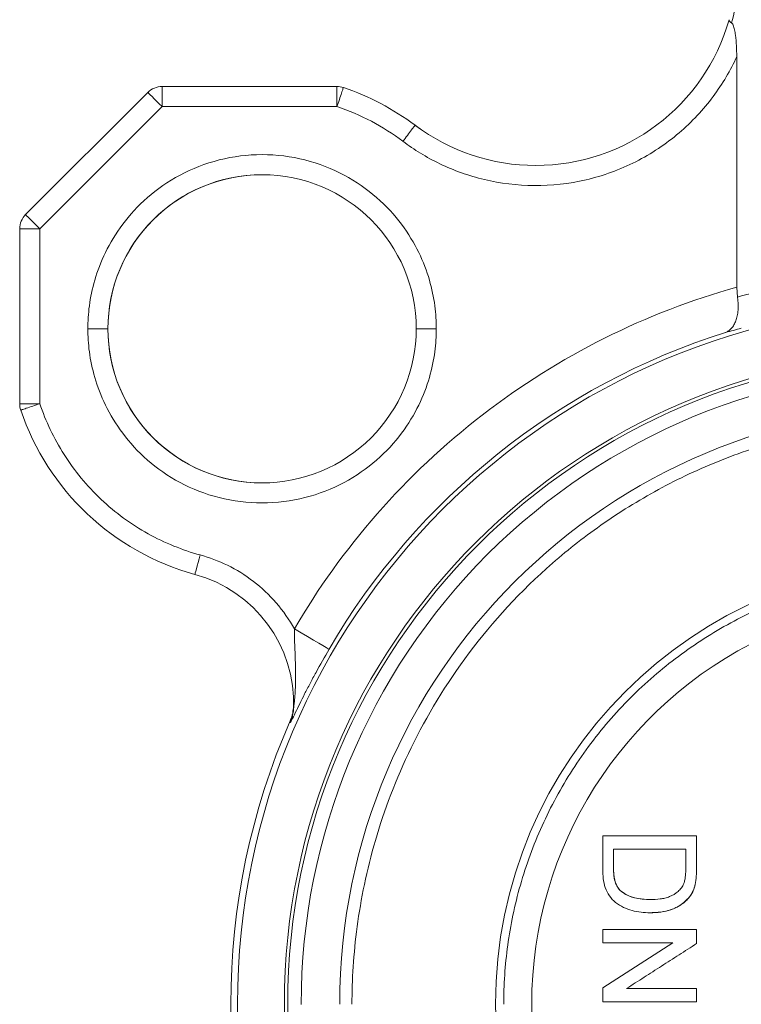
# Model space of a CAD drawing. Header units: millimetres. Extents: x 104 to 691, y -53 to 667.
# Tile 12 of 29: x 151 to 205, y 292 to 366. Entities that reach past the tile are written whole.
import ezdxf

# ---------------------------------------------------------------- set-up
doc = ezdxf.new("R2010")
doc.units = ezdxf.units.MM

msp = doc.modelspace()

# ---------------------------------------------------------------- linework, layer by layer
at = {"color": 7, "linetype": 'Continuous', "lineweight": 15}
for p, q in [((204.862, 345.972), (204.862, 363.179)), ((161.984, 360.948), (175.035, 360.948)), ((175.036, 360.948), (175.035, 360.948)), ((175.514, 360.87), (175.515, 360.87)), ((151.802, 351.388), (160.923, 360.509)), ((152.862, 350.327), (161.984, 359.448)), ((161.984, 359.448), (175.035, 359.448)), ((180.855, 358.058), (180.855, 358.058)), ((151.362, 350.327), (152.862, 350.327)), ((151.362, 337.275), (151.362, 350.327)), ((152.862, 337.275), (152.862, 350.327)), ((204.862, 345.972), (204.915, 345.225)), ((152.862, 337.275), (151.362, 337.275)), ((171.546, 313.616), (171.545, 313.454)), ((201.862, 305.025), (201.862, 302.632)), ((195.67, 302.595), (195.67, 304.038)), ((195.67, 302.595), (195.67, 302.595)), ((201.862, 302.632), (201.862, 302.632)), ((201.761, 301.395), (201.761, 301.395)), ((198.416, 300.269), (198.416, 300.269)), ((201.261, 300.377), (201.261, 300.377)), ((194.862, 298.025), (194.862, 297.038)), ((201.862, 298.025), (194.862, 298.025)), ((201.862, 296.982), (201.862, 298.025)), ((201.862, 298.025), (201.862, 296.982)), ((200.086, 297.038), (194.862, 293.684)), ((201.862, 296.982), (201.862, 296.982)), ((194.862, 293.684), (194.862, 292.641)), ((201.862, 293.628), (196.639, 293.628)), ((201.862, 292.641), (201.862, 293.628)), ((201.862, 293.628), (201.862, 292.641)), ((194.862, 292.641), (201.862, 292.641)), ((201.862, 292.641), (201.862, 292.641))]:
    msp.add_line(p, q, dxfattribs=at)
at = {"color": 7, "linetype": 'Continuous', "lineweight": 15, "flags": 128}
for points in [[(161.984, 359.448), (161.984, 359.741), (161.984, 360.022), (161.984, 360.282), (161.984, 360.509), (161.984, 360.696), (161.984, 360.834), (161.984, 360.92), (161.984, 360.948)], [(175.035, 360.948), (175.035, 360.92), (175.035, 360.834), (175.035, 360.696), (175.035, 360.509), (175.035, 360.282), (175.035, 360.022), (175.035, 359.741), (175.035, 359.448)], [(160.923, 360.509), (160.943, 360.489), (161.004, 360.428), (161.102, 360.33), (161.234, 360.198), (161.394, 360.038), (161.578, 359.854), (161.777, 359.655), (161.984, 359.448)], [(152.862, 350.327), (152.655, 350.534), (152.456, 350.733), (152.273, 350.916), (152.112, 351.077), (151.98, 351.209), (151.882, 351.307), (151.822, 351.367), (151.802, 351.388)], [(164.831, 325.985), (164.754, 325.702), (164.68, 325.431), (164.611, 325.181), (164.552, 324.961), (164.502, 324.781), (164.466, 324.648), (164.443, 324.565), (164.436, 324.538)], [(174.446, 318.957), (174.387, 318.992), (174.233, 319.082), (173.99, 319.223), (173.668, 319.412), (173.277, 319.639), (172.834, 319.898), (172.354, 320.178), (171.856, 320.469)]]:
    msp.add_lwpolyline(points, dxfattribs=at)
at = {"color": 7, "linetype": 'Continuous', "lineweight": 15}
for radius in [52.25, 48.75, 48.5, 33]:
    msp.add_circle((219.862, 292.448), radius, dxfattribs=at)
for centre, radius, start, end in [((189.862, 370.053), 15, 270.0151, 344.06573), ((161.984, 359.448), 1.5, 90, 135), ((175.035, 359.448), 1.5, 71.37271, 90), ((175.036, 359.448), 1.5, 71.37271, 90), ((169.446, 342.865), 19, 53.09489, 71.37271), ((169.446, 342.865), 19, 53.09489, 71.37271), ((189.863, 370.053), 15, 233.09489, 270), ((169.446, 342.865), 11.5, 90, 180.00162), ((169.446, 342.865), 11.5, 0.00162, 89.99998), ((152.862, 350.327), 1.5, 135, 179.99838), ((169.446, 342.865), 11.5, 180.00162, 270), ((169.446, 342.865), 11.5, 270.00078, 0.00162), ((219.862, 292.448), 52.587, 107.51843, 149.72867), ((219.862, 292.448), 47.5, 89.99698, 180.00162), ((152.862, 337.275), 1.5, 180.00162, 198.62729), ((169.446, 342.865), 19, 198.62729, 254.71129), ((219.862, 292.448), 44.625, 0.00162, 179.99838), ((161.799, 314.892), 10, 358.01864, 74.71129), ((219.862, 292.448), 30.3, 115.37794, 244.62206), ((168.805, 314.649), 2.99, 336.43241, 358.01725), ((219.862, 292.448), 52.75, 156.34188, 203.65812)]:
    msp.add_arc(centre, radius, start, end, dxfattribs=at)
at = {"color": 8, "linetype": 'Continuous', "lineweight": 15}
for centre, radius, start, end in [((189.862, 370.053), 15, 233.09489, 270.0151), ((169.446, 342.865), 11.5, 89.99998, 179.99838), ((169.446, 342.865), 11.5, 179.99838, 270.00078)]:
    msp.add_arc(centre, radius, start, end, dxfattribs=at)
at = {"color": 7, "linetype": 'Continuous', "lineweight": 15}
for points in [[(205.063, 370.053), (205.063, 368.581), (204.865, 367.109), (204.476, 365.689)], [(204.915, 345.225), (205.725, 345.462), (206.542, 345.681), (207.362, 345.88)]]:
    msp.add_open_spline(points, degree=3, dxfattribs=at)
for points, knots in [([(204.286, 365.935), (204.285, 365.927), (204.282, 365.912), (204.286, 365.888), (204.294, 365.866), (204.306, 365.845), (204.331, 365.81), (204.379, 365.759), (204.445, 365.712), (204.476, 365.689)], [0, 0, 0, 0, 0.1207049, 0.2315203, 0.3320947, 0.4221939, 0.5016788, 0.7612738, 1, 1, 1, 1]), ([(204.862, 363.179), (204.849, 363.721), (204.833, 364.402), (204.702, 365.176), (204.62, 365.476), (204.534, 365.64), (204.491, 365.676), (204.476, 365.689)], [0, 0, 0, 0, 0.59214, 0.744297, 0.897413, 0.963728, 1, 1, 1, 1]), ([(204.862, 363.179), (204.399, 362.167), (203.811, 361.157), (202.372, 359.227), (201.521, 358.308), (199.582, 356.659), (198.494, 355.929), (196.153, 354.743), (194.901, 354.286), (192.34, 353.687), (191.032, 353.544), (188.469, 353.562), (187.215, 353.721), (184.849, 354.286), (183.736, 354.69), (181.701, 355.668), (180.778, 356.24), (179.954, 356.859)], [0, 0, 0, 0, 0.125, 0.125, 0.25, 0.25, 0.375, 0.375, 0.5, 0.5, 0.625, 0.625, 0.75, 0.75, 0.875, 0.875, 1, 1, 1, 1]), ([(175.035, 359.448), (175.092, 359.616), (175.153, 359.797), (175.271, 360.147), (175.327, 360.315), (175.421, 360.592), (175.457, 360.701), (175.504, 360.839), (175.514, 360.87), (175.514, 360.87)], [0, 0, 0, 0, 0.25, 0.25, 0.5, 0.5, 0.75, 0.75, 1, 1, 1, 1]), ([(179.954, 356.859), (179.213, 357.415), (178.423, 357.916), (176.773, 358.785), (175.913, 359.153), (175.035, 359.448)], [0, 0, 0, 0, 0.5, 0.5, 1, 1, 1, 1]), ([(179.954, 356.859), (180.06, 357), (180.175, 357.153), (180.397, 357.448), (180.503, 357.59), (180.679, 357.824), (180.748, 357.916), (180.836, 358.032), (180.855, 358.058), (180.855, 358.058)], [0, 0, 0, 0, 0.25, 0.25, 0.5, 0.5, 0.75, 0.75, 1, 1, 1, 1]), ([(156.446, 342.865), (156.446, 343.407), (156.479, 343.983), (156.642, 345.199), (156.772, 345.84), (157.16, 347.171), (157.419, 347.862), (158.102, 349.262), (158.526, 349.972), (159.566, 351.359), (160.182, 352.035), (161.613, 353.284), (162.428, 353.856), (164.228, 354.816), (165.212, 355.203), (167.279, 355.728), (168.362, 355.865), (170.529, 355.865), (171.612, 355.728), (173.679, 355.203), (174.664, 354.816), (176.463, 353.856), (177.278, 353.284), (178.709, 352.035), (179.326, 351.359), (180.366, 349.972), (180.79, 349.262), (181.472, 347.862), (181.732, 347.171), (182.12, 345.84), (182.249, 345.199), (182.412, 343.983), (182.446, 343.407), (182.446, 342.865)], [0, 0, 0, 0, 0.0625, 0.0625, 0.125, 0.125, 0.1875, 0.1875, 0.25, 0.25, 0.3125, 0.3125, 0.375, 0.375, 0.4375, 0.4375, 0.5, 0.5, 0.5625, 0.5625, 0.625, 0.625, 0.6875, 0.6875, 0.75, 0.75, 0.8125, 0.8125, 0.875, 0.875, 0.9375, 0.9375, 1, 1, 1, 1]), ([(171.856, 320.469), (173.607, 323.47), (175.675, 326.361), (180.381, 331.739), (183.018, 334.225), (188.727, 338.637), (191.798, 340.563), (198.192, 343.761), (201.514, 345.034), (204.862, 345.972)], [0, 0, 0, 0, 0.25, 0.25, 0.5, 0.5, 0.75, 0.75, 1, 1, 1, 1]), ([(204.915, 345.225), (204.921, 345.184), (204.932, 345.1), (204.945, 344.975), (204.955, 344.85), (204.964, 344.687), (204.966, 344.487), (204.953, 344.182), (204.904, 343.826), (204.8, 343.455), (204.656, 343.142), (204.507, 342.934), (204.373, 342.799), (204.263, 342.712), (204.15, 342.643), (204.07, 342.611), (204.033, 342.596)], [0, 0, 0, 0, 0.030795, 0.061896, 0.093292, 0.124969, 0.186619, 0.250124, 0.374935, 0.500233, 0.624963, 0.750252, 0.812708, 0.874971, 0.942736, 1, 1, 1, 1]), ([(182.446, 342.865), (182.446, 342.324), (182.412, 341.748), (182.249, 340.531), (182.12, 339.891), (181.732, 338.56), (181.472, 337.869), (180.79, 336.468), (180.366, 335.759), (179.326, 334.372), (178.709, 333.695), (177.278, 332.446), (176.463, 331.874), (174.664, 330.915), (173.679, 330.528), (171.612, 330.003), (170.529, 329.865), (168.362, 329.865), (167.279, 330.003), (165.212, 330.528), (164.228, 330.915), (162.428, 331.874), (161.613, 332.446), (160.182, 333.695), (159.566, 334.372), (158.526, 335.759), (158.102, 336.468), (157.419, 337.869), (157.16, 338.56), (156.772, 339.891), (156.642, 340.531), (156.479, 341.748), (156.446, 342.324), (156.446, 342.865)], [0, 0, 0, 0, 0.0625, 0.0625, 0.125, 0.125, 0.1875, 0.1875, 0.25, 0.25, 0.3125, 0.3125, 0.375, 0.375, 0.4375, 0.4375, 0.5, 0.5, 0.5625, 0.5625, 0.625, 0.625, 0.6875, 0.6875, 0.75, 0.75, 0.8125, 0.8125, 0.875, 0.875, 0.9375, 0.9375, 1, 1, 1, 1]), ([(156.446, 342.865), (156.658, 342.865), (157.101, 342.865), (157.604, 342.865), (157.897, 342.865), (157.93, 342.865), (157.946, 342.865)], [0, 0, 0, 0, 0.270261, 0.562431, 0.789734, 1, 1, 1, 1]), ([(180.946, 342.865), (180.972, 342.865), (181.027, 342.865), (181.433, 342.865), (181.937, 342.865), (182.281, 342.865), (182.446, 342.865)], [0, 0, 0, 0, 0.27026, 0.562434, 0.789738, 1, 1, 1, 1]), ([(204.033, 342.596), (204.225, 342.648), (204.614, 342.753), (205.003, 342.851), (205.199, 342.901)], [0, 0, 0, 0, 0.495129, 1, 1, 1, 1]), ([(151.441, 336.796), (151.441, 336.796), (151.471, 336.807), (151.61, 336.853), (151.718, 336.89), (151.996, 336.983), (152.164, 337.04), (152.514, 337.158), (152.695, 337.219), (152.862, 337.275)], [0, 0, 0, 0, 0.25, 0.25, 0.5, 0.5, 0.75, 0.75, 1, 1, 1, 1]), ([(152.862, 337.275), (153.3, 335.976), (153.906, 334.69), (155.445, 332.269), (156.377, 331.135), (158.497, 329.136), (159.682, 328.271), (162.189, 326.876), (163.509, 326.346), (164.831, 325.985)], [0, 0, 0, 0, 0.25, 0.25, 0.5, 0.5, 0.75, 0.75, 1, 1, 1, 1]), ([(263.571, 292.448), (263.571, 294.27), (263.458, 296.206), (262.91, 300.295), (262.475, 302.449), (261.169, 306.925), (260.298, 309.247), (258.003, 313.956), (256.577, 316.343), (253.08, 321.005), (251.008, 323.28), (247.399, 326.43), (246.113, 327.435), (243.385, 329.325), (241.943, 330.208), (238.918, 331.822), (237.336, 332.551), (234.056, 333.826), (232.359, 334.371), (228.883, 335.254), (227.104, 335.591), (223.504, 336.043), (221.683, 336.157), (218.041, 336.157), (216.219, 336.043), (212.62, 335.591), (210.841, 335.254), (207.365, 334.371), (205.668, 333.826), (202.388, 332.551), (200.805, 331.822), (197.781, 330.208), (196.338, 329.325), (193.61, 327.435), (192.325, 326.43), (188.716, 323.28), (186.643, 321.005), (183.147, 316.343), (181.721, 313.956), (179.425, 309.247), (178.554, 306.925), (177.249, 302.449), (176.814, 300.295), (176.266, 296.206), (176.153, 294.27), (176.153, 292.448)], [0, 0, 0, 0, 0.0625, 0.0625, 0.125, 0.125, 0.1875, 0.1875, 0.25, 0.25, 0.3125, 0.3125, 0.34375, 0.34375, 0.375, 0.375, 0.40625, 0.40625, 0.4375, 0.4375, 0.46875, 0.46875, 0.5, 0.5, 0.53125, 0.53125, 0.5625, 0.5625, 0.59375, 0.59375, 0.625, 0.625, 0.65625, 0.65625, 0.6875, 0.6875, 0.75, 0.75, 0.8125, 0.8125, 0.875, 0.875, 0.9375, 0.9375, 1, 1, 1, 1]), ([(164.831, 325.985), (165.51, 325.799), (166.194, 325.544), (167.531, 324.889), (168.184, 324.487), (169.412, 323.545), (169.987, 323.004), (171.018, 321.81), (171.474, 321.157), (171.856, 320.469)], [0, 0, 0, 0, 0.25, 0.25, 0.5, 0.5, 0.75, 0.75, 1, 1, 1, 1]), ([(187.471, 292.448), (187.471, 293.894), (187.568, 295.372), (187.978, 298.353), (188.291, 299.855), (189.143, 302.838), (189.683, 304.318), (190.984, 307.205), (191.746, 308.612), (193.475, 311.303), (194.442, 312.587), (196.547, 314.991), (197.686, 316.11), (200.092, 318.155), (201.36, 319.08), (203.978, 320.72), (205.327, 321.434), (206.693, 322.042)], [0, 0, 0, 0, 0.125, 0.125, 0.25, 0.25, 0.375, 0.375, 0.5, 0.5, 0.625, 0.625, 0.75, 0.75, 0.875, 0.875, 1, 1, 1, 1]), ([(171.793, 314.546), (171.793, 314.544), (171.793, 314.54), (171.794, 314.543), (171.796, 314.555), (171.8, 314.578), (171.81, 314.644), (171.826, 314.763), (171.847, 314.937), (171.872, 315.177), (171.899, 315.492), (171.923, 315.866), (171.939, 316.243), (171.951, 316.747), (171.949, 317.381), (171.927, 318.145), (171.9, 318.791), (171.879, 319.306), (171.866, 319.699), (171.856, 320.084), (171.856, 320.344), (171.856, 320.469)], [0, 0, 0, 0, 0.005224, 0.010432, 0.015898, 0.023255, 0.031745, 0.063153, 0.090931, 0.125714, 0.188325, 0.250854, 0.313271, 0.375644, 0.500394, 0.625295, 0.750228, 0.814911, 0.874977, 0.940125, 1, 1, 1, 1]), ([(174.446, 318.957), (174.102, 318.368), (173.778, 317.792), (173.316, 316.942), (173.168, 316.665), (172.886, 316.128), (172.751, 315.867), (172.494, 315.361), (172.37, 315.115), (172.137, 314.642), (172.027, 314.417), (171.826, 314.002), (171.735, 313.814), (171.629, 313.597), (171.599, 313.537), (171.557, 313.46), (171.545, 313.443), (171.545, 313.454)], [0, 0, 0, 0, 0.25, 0.25, 0.375, 0.375, 0.5, 0.5, 0.625, 0.625, 0.75, 0.75, 0.875, 0.875, 0.9375, 0.9375, 1, 1, 1, 1]), ([(171.806, 314.615), (171.8, 314.544), (171.79, 314.41), (171.776, 314.311), (171.77, 314.265)], [0, 0, 0, 0, 0.532711, 1, 1, 1, 1]), ([(171.793, 314.546), (171.794, 314.587), (171.797, 314.672), (171.798, 314.753), (171.798, 314.794)], [0, 0, 0, 0, 0.4911, 1, 1, 1, 1]), ([(171.546, 313.616), (171.621, 313.805), (171.734, 314.088), (171.757, 314.391), (171.765, 314.493)], [0, 0, 0, 0, 0.665737, 1, 1, 1, 1]), ([(194.862, 305.025), (195.445, 305.025), (196.612, 305.025), (198.361, 305.025), (200.112, 305.025), (201.279, 305.025), (201.862, 305.025)], [0, 0, 0, 0, 0.250003, 0.5, 0.749997, 1, 1, 1, 1]), ([(194.862, 302.518), (194.862, 302.936), (194.862, 303.772), (194.862, 304.608), (194.862, 305.025)], [0, 0, 0, 0, 0.5, 1, 1, 1, 1]), ([(201.862, 305.025), (201.862, 304.626), (201.862, 303.829), (201.862, 303.031), (201.862, 302.632)], [0, 0, 0, 0, 0.5, 1, 1, 1, 1]), ([(201.055, 304.038), (200.456, 304.038), (199.259, 304.038), (197.464, 304.038), (196.268, 304.038), (195.67, 304.038)], [0, 0, 0, 0, 0.3333347, 0.6666654, 1, 1, 1, 1]), ([(195.67, 302.595), (195.67, 302.836), (195.67, 303.317), (195.67, 303.798), (195.67, 304.038)], [0, 0, 0, 0, 0.5, 1, 1, 1, 1]), ([(201.055, 302.619), (201.055, 302.856), (201.055, 303.329), (201.055, 303.802), (201.055, 304.038)], [0, 0, 0, 0, 0.5, 1, 1, 1, 1]), ([(194.862, 302.518), (194.865, 302.288), (194.877, 302.059), (194.934, 301.606), (194.98, 301.38), (195.123, 300.943), (195.225, 300.739), (195.49, 300.36), (195.646, 300.193), (196.003, 299.905), (196.201, 299.785), (196.612, 299.589), (196.829, 299.511), (197.49, 299.325), (197.943, 299.288), (198.4, 299.282)], [0, 0, 0, 0, 0.125, 0.125, 0.25, 0.25, 0.375, 0.375, 0.5, 0.5, 0.625, 0.625, 0.75, 0.75, 1, 1, 1, 1]), ([(196.165, 300.942), (196.06, 301.076), (195.843, 301.35), (195.685, 301.932), (195.675, 302.353), (195.67, 302.595)], [0, 0, 0, 0, 0.286273, 0.589362, 1, 1, 1, 1]), ([(195.67, 302.595), (195.674, 302.299), (195.684, 301.999), (195.821, 301.431), (195.958, 301.158), (196.165, 300.942)], [0, 0, 0, 0, 0.5, 0.5, 1, 1, 1, 1]), ([(201.055, 302.619), (201.052, 302.424), (201.051, 302.228), (201.02, 301.937), (201.008, 301.839), (200.97, 301.648), (200.944, 301.554), (200.91, 301.462)], [0, 0, 0, 0, 0.5, 0.5, 0.75, 0.75, 1, 1, 1, 1]), ([(201.761, 301.395), (201.807, 301.597), (201.83, 301.804), (201.858, 302.217), (201.862, 302.424), (201.862, 302.632)], [0, 0, 0, 0, 0.5, 0.5, 1, 1, 1, 1]), ([(200.91, 301.462), (200.861, 301.349), (200.799, 301.243), (200.652, 301.047), (200.568, 300.956), (200.294, 300.711), (200.08, 300.582), (199.741, 300.444), (199.623, 300.407), (199.385, 300.35), (199.265, 300.329), (198.903, 300.282), (198.66, 300.272), (198.416, 300.269)], [0, 0, 0, 0, 0.125, 0.125, 0.25, 0.25, 0.5, 0.5, 0.625, 0.625, 0.75, 0.75, 1, 1, 1, 1]), ([(201.261, 300.377), (201.38, 300.527), (201.491, 300.683), (201.616, 300.94), (201.653, 301.029), (201.713, 301.21), (201.737, 301.303), (201.761, 301.395)], [0, 0, 0, 0, 0.5, 0.5, 0.75, 0.75, 1, 1, 1, 1]), ([(201.761, 301.395), (201.717, 301.233), (201.643, 300.969), (201.457, 300.633), (201.327, 300.463), (201.261, 300.377)], [0, 0, 0, 0, 0.437746, 0.716211, 1, 1, 1, 1]), ([(198.416, 300.269), (198.105, 300.28), (197.479, 300.302), (196.694, 300.542), (196.304, 300.837), (196.165, 300.942)], [0, 0, 0, 0, 0.389615, 0.783014, 1, 1, 1, 1]), ([(196.165, 300.942), (196.317, 300.809), (196.484, 300.699), (196.842, 300.519), (197.032, 300.449), (197.61, 300.299), (198.014, 300.275), (198.416, 300.269)], [0, 0, 0, 0, 0.25, 0.25, 0.5, 0.5, 1, 1, 1, 1]), ([(198.4, 299.282), (198.665, 299.284), (198.928, 299.3), (199.451, 299.374), (199.709, 299.431), (200.08, 299.558), (200.201, 299.608), (200.438, 299.723), (200.554, 299.789), (200.885, 300.006), (201.085, 300.177), (201.261, 300.377)], [0, 0, 0, 0, 0.25, 0.25, 0.5, 0.5, 0.625, 0.625, 0.75, 0.75, 1, 1, 1, 1]), ([(201.261, 300.377), (201.024, 300.156), (200.544, 299.709), (199.53, 299.343), (198.801, 299.304), (198.4, 299.282)], [0, 0, 0, 0, 0.3057158, 0.6187442, 1, 1, 1, 1]), ([(200.086, 297.038), (199.505, 297.038), (198.344, 297.038), (196.603, 297.038), (195.443, 297.038), (194.862, 297.038)], [0, 0, 0, 0, 0.333335, 0.666665, 1, 1, 1, 1]), ([(201.862, 296.982), (201.427, 296.703), (200.556, 296.143), (199.25, 295.305), (197.944, 294.466), (197.074, 293.907), (196.639, 293.628)], [0, 0, 0, 0, 0.250002, 0.5, 0.749998, 1, 1, 1, 1]), ([(196.639, 293.628), (197.074, 293.907), (197.944, 294.466), (199.25, 295.305), (200.556, 296.143), (201.427, 296.703), (201.862, 296.982)], [0, 0, 0, 0, 0.250002, 0.5, 0.749998, 1, 1, 1, 1])]:
    msp.add_open_spline(points, degree=3, knots=knots, dxfattribs=at)

doc.saveas('drawing.dxf')
